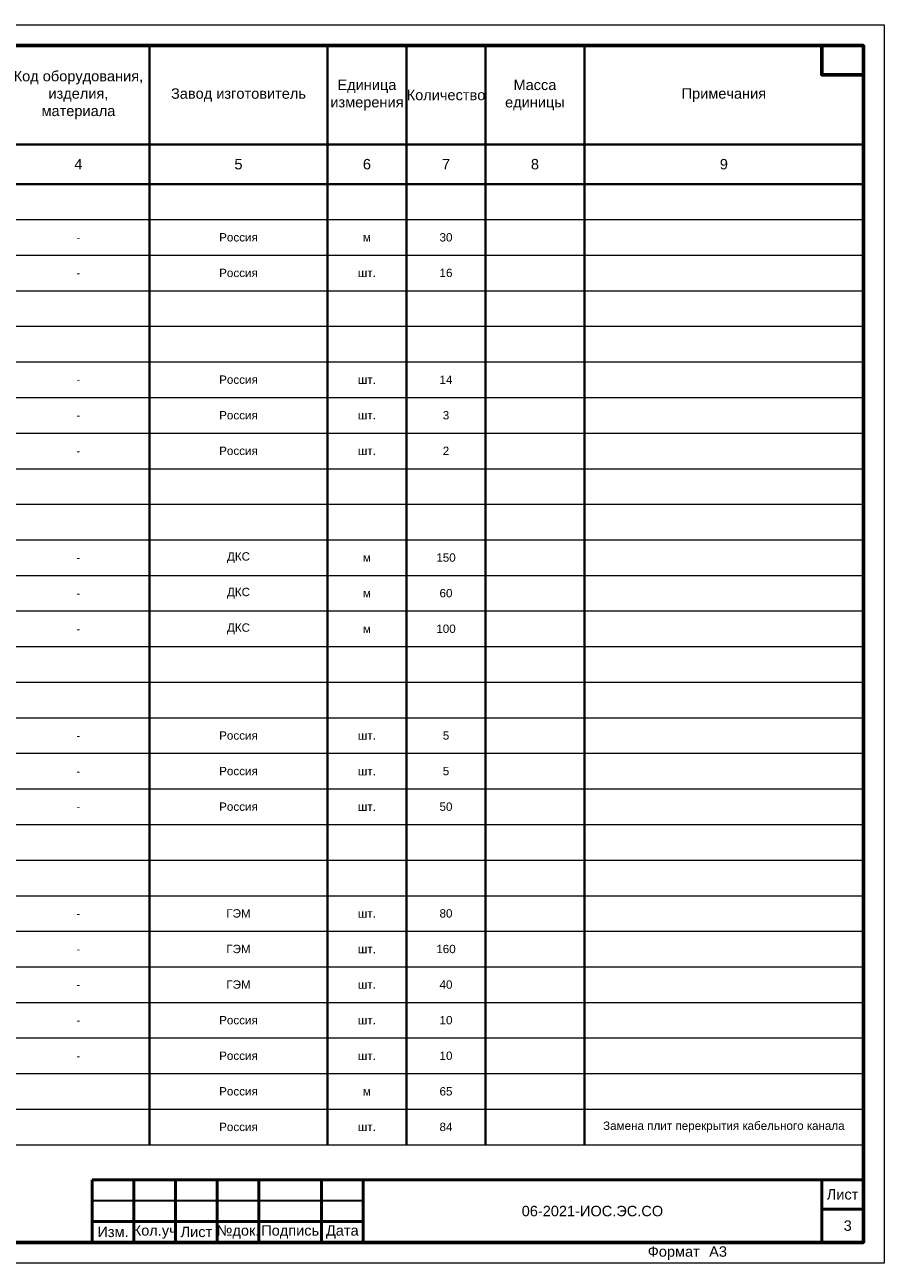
# Model space of a CAD drawing. Header units: millimetres. Extents: x 523209 to 536718, y -48289 to -47398.
# Tile 114 of 116: x 536077 to 536283, y -47992 to -47695. Entities that reach past the tile are written whole.
import ezdxf
from ezdxf.enums import TextEntityAlignment as Align

# ---------------------------------------------------------------- set-up
doc = ezdxf.new("R2010")
doc.units = ezdxf.units.MM
for name, color, linetype, lineweight in [('LIN_Основная сплошная', 50, 'Continuous', 50), ('LIN_Тонкая сплошная', 140, 'Continuous', 30), ('ВК-линия контур', 132, 'Continuous', 15), ('ВК-линия толстая', 30, 'Continuous', 60), ('ВК-Текст', 1, 'Continuous', 30), ('электрика', 1, 'Continuous', 40), ('ЭОМ_Текст', 7, 'Continuous', 30)]:
    doc.layers.add(name, color=color, linetype=linetype, lineweight=lineweight)
doc.layers.add('Текст и рамки', color=7, linetype='Continuous')
doc.styles.get("Standard").update_dxf_attribs({"font": 'arial.ttf'})
doc.styles.add('СГЕНЕРИР_СТИЛЬ_1', font='times.ttf')

# ---------------------------------------------------------------- blocks, each defined once
blk = doc.blocks.new('*U88')
at = {"layer": 'ВК-линия контур', "color": 0}
for p, q in [((-420, 297), (0, 297)), ((0, 297), (0, 0)), ((0, 0), (-420, 0))]:
    blk.add_line(p, q, dxfattribs=at)
at = {"layer": 'ВК-линия толстая', "color": 0}
for points in [[(-400, 5), (-400, 292), (-5, 292), (-5, 5)], [(-5, 292), (-15, 292), (-15, 285), (-5, 285)]]:
    blk.add_lwpolyline(points, close=True, dxfattribs=at)
at = {"layer": 'ВК-Текст', "color": 0}
blk.add_text('Формат ', height=2.5, dxfattribs=at).set_placement((-56.73, 1.56))
blk.add_attdef('ЛИСТ_АЛ', text='', height=2.5, dxfattribs=at).set_placement((-10, 288.5), align=Align.MIDDLE_CENTER)
at = {"layer": 'ВК-Текст', "color": 0, "ltscale": 0.5}
blk.add_attdef('ВЕРХНИЙ_ШИФР', text='', height=0.000005, rotation=180, dxfattribs=at).set_placement((-400, 278), align=Align.MIDDLE_CENTER)
at = {"layer": 'ВК-Текст', "color": 0, "flags": 12}
blk.add_attdef('ФОРМАТ_ЛИСТА', (-42, 1.56), '', height=2.5, dxfattribs=at)
blk = doc.blocks.new('A$C6E836BBB')
at = {"layer": 'электрика', "color": 7}
for p, q in [((1896, 26359), (1896, 23988)), ((13274, 26359), (13274, 23988)), ((18963, 26359), (18963, 23988)), ((22376, 26359), (22376, 23988)), ((26643, 26359), (26643, 23988)), ((28539, 26359), (28539, 23988)), ((30436, 26359), (30436, 23988)), ((32806, 26359), (32806, 23988)), ((0, 23988), (1896, 23988)), ((1896, 23988), (13274, 23988)), ((1896, 23988), (1896, 23040)), ((13274, 23988), (18963, 23988)), ((13274, 23988), (13274, 23040)), ((18963, 23988), (22376, 23988)), ((18963, 23988), (18963, 23040)), ((22376, 23988), (26643, 23988)), ((22376, 23988), (22376, 23040)), ((26643, 23988), (28539, 23988)), ((26643, 23988), (26643, 23040)), ((28539, 23988), (30436, 23988)), ((28539, 23988), (28539, 23040)), ((30436, 23988), (32806, 23988)), ((30436, 23988), (30436, 23040)), ((32806, 23988), (39500, 23988)), ((32806, 23988), (32806, 23040)), ((0, 23040), (1896, 23040)), ((1896, 23040), (13274, 23040)), ((1896, 23040), (1896, 22187)), ((13274, 23040), (18963, 23040)), ((13274, 23040), (13274, 22187)), ((18963, 23040), (22376, 23040)), ((18963, 23040), (18963, 22187)), ((22376, 23040), (26643, 23040)), ((22376, 23040), (22376, 22187)), ((26643, 23040), (28539, 23040)), ((26643, 23040), (26643, 22187)), ((28539, 23040), (30436, 23040)), ((28539, 23040), (28539, 22187)), ((30436, 23040), (32806, 23040)), ((30436, 23040), (30436, 22187)), ((32806, 23040), (39500, 23040)), ((32806, 23040), (32806, 22187)), ((1896, 22187), (1896, 21333)), ((13274, 22187), (13274, 21333)), ((18963, 22187), (18963, 21333)), ((22376, 22187), (22376, 21333)), ((26643, 22187), (26643, 21333)), ((28539, 22187), (28539, 21333)), ((30436, 22187), (30436, 21333)), ((32806, 22187), (32806, 21333)), ((1896, 21333), (1896, 20480)), ((13274, 21333), (13274, 20480)), ((18963, 21333), (18963, 20480)), ((22376, 21333), (22376, 20480)), ((26643, 21333), (26643, 20480)), ((28539, 21333), (28539, 20480)), ((30436, 21333), (30436, 20480)), ((32806, 21333), (32806, 20480)), ((1896, 20480), (1896, 19627)), ((13274, 20480), (13274, 19627)), ((18963, 20480), (18963, 19627)), ((22376, 20480), (22376, 19627)), ((26643, 20480), (26643, 19627)), ((28539, 20480), (28539, 19627)), ((30436, 20480), (30436, 19627)), ((32806, 20480), (32806, 19627)), ((1896, 19627), (1896, 18773)), ((13274, 19627), (13274, 18773)), ((18963, 19627), (18963, 18773)), ((22376, 19627), (22376, 18773)), ((26643, 19627), (26643, 18773)), ((28539, 19627), (28539, 18773)), ((30436, 19627), (30436, 18773)), ((32806, 19627), (32806, 18773)), ((1896, 18773), (1896, 17920)), ((13274, 18773), (13274, 17920)), ((18963, 18773), (18963, 17920)), ((22376, 18773), (22376, 17920)), ((26643, 18773), (26643, 17920)), ((28539, 18773), (28539, 17920)), ((30436, 18773), (30436, 17920)), ((32806, 18773), (32806, 17920)), ((1896, 17920), (1896, 17067)), ((13274, 17920), (13274, 17067)), ((18963, 17920), (18963, 17067)), ((22376, 17920), (22376, 17067)), ((26643, 17920), (26643, 17067)), ((28539, 17920), (28539, 17067)), ((30436, 17920), (30436, 17067)), ((32806, 17920), (32806, 17067)), ((1896, 17067), (1896, 16213)), ((13274, 17067), (13274, 16213)), ((18963, 17067), (18963, 16213)), ((22376, 17067), (22376, 16213)), ((26643, 17067), (26643, 16213)), ((28539, 17067), (28539, 16213)), ((30436, 17067), (30436, 16213)), ((32806, 17067), (32806, 16213)), ((1896, 16213), (1896, 15360)), ((13274, 16213), (13274, 15360)), ((18963, 16213), (18963, 15360)), ((22376, 16213), (22376, 15360)), ((26643, 16213), (26643, 15360)), ((28539, 16213), (28539, 15360)), ((30436, 16213), (30436, 15360)), ((32806, 16213), (32806, 15360)), ((1896, 15360), (1896, 14507)), ((13274, 15360), (13274, 14507)), ((18963, 15360), (18963, 14507)), ((22376, 15360), (22376, 14507)), ((26643, 15360), (26643, 14507)), ((28539, 15360), (28539, 14507)), ((30436, 15360), (30436, 14507)), ((32806, 15360), (32806, 14507)), ((1896, 14507), (1896, 13653)), ((13274, 14507), (13274, 13653)), ((18963, 14507), (18963, 13653)), ((22376, 14507), (22376, 13653)), ((26643, 14507), (26643, 13653)), ((28539, 14507), (28539, 13653)), ((30436, 14507), (30436, 13653)), ((32806, 14507), (32806, 13653)), ((1896, 13653), (1896, 12800)), ((13274, 13653), (13274, 12800)), ((18963, 13653), (18963, 12800)), ((22376, 13653), (22376, 12800)), ((26643, 13653), (26643, 12800)), ((28539, 13653), (28539, 12800)), ((30436, 13653), (30436, 12800)), ((32806, 13653), (32806, 12800)), ((1896, 12800), (1896, 11947)), ((13274, 12800), (13274, 11947)), ((18963, 12800), (18963, 11947)), ((22376, 12800), (22376, 11947)), ((26643, 12800), (26643, 11947)), ((28539, 12800), (28539, 11947)), ((30436, 12800), (30436, 11947)), ((32806, 12800), (32806, 11947)), ((1896, 11947), (1896, 11093)), ((13274, 11947), (13274, 11093)), ((18963, 11947), (18963, 11093)), ((22376, 11947), (22376, 11093)), ((26643, 11947), (26643, 11093)), ((28539, 11947), (28539, 11093)), ((30436, 11947), (30436, 11093)), ((32806, 11947), (32806, 11093)), ((1896, 11093), (1896, 10240)), ((13274, 11093), (13274, 10240)), ((18963, 11093), (18963, 10240)), ((22376, 11093), (22376, 10240)), ((26643, 11093), (26643, 10240)), ((28539, 11093), (28539, 10240)), ((30436, 11093), (30436, 10240)), ((32806, 11093), (32806, 10240)), ((1896, 10240), (1896, 9387)), ((13274, 10240), (13274, 9387)), ((18963, 10240), (18963, 9387)), ((22376, 10240), (22376, 9387)), ((26643, 10240), (26643, 9387)), ((28539, 10240), (28539, 9387)), ((30436, 10240), (30436, 9387)), ((32806, 10240), (32806, 9387)), ((1896, 9387), (1896, 8533)), ((13274, 9387), (13274, 8533)), ((18963, 9387), (18963, 8533)), ((22376, 9387), (22376, 8533)), ((26643, 9387), (26643, 8533)), ((28539, 9387), (28539, 8533)), ((30436, 9387), (30436, 8533)), ((32806, 9387), (32806, 8533)), ((1896, 8533), (1896, 7680)), ((13274, 8533), (13274, 7680)), ((18963, 8533), (18963, 7680)), ((22376, 8533), (22376, 7680)), ((26643, 8533), (26643, 7680)), ((28539, 8533), (28539, 7680)), ((30436, 8533), (30436, 7680)), ((32806, 8533), (32806, 7680)), ((1896, 7680), (1896, 6827)), ((13274, 7680), (13274, 6827)), ((18963, 7680), (18963, 6827)), ((22376, 7680), (22376, 6827)), ((26643, 7680), (26643, 6827)), ((28539, 7680), (28539, 6827)), ((30436, 7680), (30436, 6827)), ((32806, 7680), (32806, 6827)), ((1896, 6827), (1896, 5973)), ((13274, 6827), (13274, 5973)), ((18963, 6827), (18963, 5973)), ((22376, 6827), (22376, 5973)), ((26643, 6827), (26643, 5973)), ((28539, 6827), (28539, 5973)), ((30436, 6827), (30436, 5973)), ((32806, 6827), (32806, 5973)), ((1896, 5973), (1896, 0)), ((13274, 5973), (13274, 0)), ((18963, 5973), (18963, 0)), ((22376, 5973), (22376, 0)), ((26643, 5973), (26643, 0)), ((28539, 5973), (28539, 0)), ((30436, 5973), (30436, 0)), ((32806, 5973), (32806, 0))]:
    blk.add_line(p, q, dxfattribs=at)
at = {"layer": 'ЭОМ_Текст', "lineweight": 0}
for p, q in [((0, 22187), (1896, 22187)), ((1896, 22187), (13274, 22187)), ((13274, 22187), (18963, 22187)), ((18963, 22187), (22376, 22187)), ((22376, 22187), (26643, 22187)), ((26643, 22187), (28539, 22187)), ((28539, 22187), (30436, 22187)), ((30436, 22187), (32806, 22187)), ((32806, 22187), (39500, 22187)), ((0, 21333), (1896, 21333)), ((1896, 21333), (13274, 21333)), ((13274, 21333), (18963, 21333)), ((18963, 21333), (22376, 21333)), ((22376, 21333), (26643, 21333)), ((26643, 21333), (28539, 21333)), ((28539, 21333), (30436, 21333)), ((30436, 21333), (32806, 21333)), ((32806, 21333), (39500, 21333)), ((0, 20480), (1896, 20480)), ((1896, 20480), (13274, 20480)), ((13274, 20480), (18963, 20480)), ((18963, 20480), (22376, 20480)), ((22376, 20480), (26643, 20480)), ((26643, 20480), (28539, 20480)), ((28539, 20480), (30436, 20480)), ((30436, 20480), (32806, 20480)), ((32806, 20480), (39500, 20480)), ((0, 19627), (1896, 19627)), ((1896, 19627), (13274, 19627)), ((13274, 19627), (18963, 19627)), ((18963, 19627), (22376, 19627)), ((22376, 19627), (26643, 19627)), ((26643, 19627), (28539, 19627)), ((28539, 19627), (30436, 19627)), ((30436, 19627), (32806, 19627)), ((32806, 19627), (39500, 19627)), ((0, 18773), (1896, 18773)), ((1896, 18773), (13274, 18773)), ((13274, 18773), (18963, 18773)), ((18963, 18773), (22376, 18773)), ((22376, 18773), (26643, 18773)), ((26643, 18773), (28539, 18773)), ((28539, 18773), (30436, 18773)), ((30436, 18773), (32806, 18773)), ((32806, 18773), (39500, 18773)), ((0, 17920), (1896, 17920)), ((1896, 17920), (13274, 17920)), ((13274, 17920), (18963, 17920)), ((18963, 17920), (22376, 17920)), ((22376, 17920), (26643, 17920)), ((26643, 17920), (28539, 17920)), ((28539, 17920), (30436, 17920)), ((30436, 17920), (32806, 17920)), ((32806, 17920), (39500, 17920)), ((0, 17067), (1896, 17067)), ((1896, 17067), (13274, 17067)), ((13274, 17067), (18963, 17067)), ((18963, 17067), (22376, 17067)), ((22376, 17067), (26643, 17067)), ((26643, 17067), (28539, 17067)), ((28539, 17067), (30436, 17067)), ((30436, 17067), (32806, 17067)), ((32806, 17067), (39500, 17067)), ((0, 16213), (1896, 16213)), ((1896, 16213), (13274, 16213)), ((13274, 16213), (18963, 16213)), ((18963, 16213), (22376, 16213)), ((22376, 16213), (26643, 16213)), ((26643, 16213), (28539, 16213)), ((28539, 16213), (30436, 16213)), ((30436, 16213), (32806, 16213)), ((32806, 16213), (39500, 16213)), ((0, 15360), (1896, 15360)), ((1896, 15360), (13274, 15360)), ((13274, 15360), (18963, 15360)), ((18963, 15360), (22376, 15360)), ((22376, 15360), (26643, 15360)), ((26643, 15360), (28539, 15360)), ((28539, 15360), (30436, 15360)), ((30436, 15360), (32806, 15360)), ((32806, 15360), (39500, 15360)), ((0, 14507), (1896, 14507)), ((1896, 14507), (13274, 14507)), ((13274, 14507), (18963, 14507)), ((18963, 14507), (22376, 14507)), ((22376, 14507), (26643, 14507)), ((26643, 14507), (28539, 14507)), ((28539, 14507), (30436, 14507)), ((30436, 14507), (32806, 14507)), ((32806, 14507), (39500, 14507)), ((0, 13653), (1896, 13653)), ((1896, 13653), (13274, 13653)), ((13274, 13653), (18963, 13653)), ((18963, 13653), (22376, 13653)), ((22376, 13653), (26643, 13653)), ((26643, 13653), (28539, 13653)), ((28539, 13653), (30436, 13653)), ((30436, 13653), (32806, 13653)), ((32806, 13653), (39500, 13653)), ((0, 12800), (1896, 12800)), ((1896, 12800), (13274, 12800)), ((13274, 12800), (18963, 12800)), ((18963, 12800), (22376, 12800)), ((22376, 12800), (26643, 12800)), ((26643, 12800), (28539, 12800)), ((28539, 12800), (30436, 12800)), ((30436, 12800), (32806, 12800)), ((32806, 12800), (39500, 12800)), ((0, 11947), (1896, 11947)), ((1896, 11947), (13274, 11947)), ((13274, 11947), (18963, 11947)), ((18963, 11947), (22376, 11947)), ((22376, 11947), (26643, 11947)), ((26643, 11947), (28539, 11947)), ((28539, 11947), (30436, 11947)), ((30436, 11947), (32806, 11947)), ((32806, 11947), (39500, 11947)), ((0, 11093), (1896, 11093)), ((1896, 11093), (13274, 11093)), ((13274, 11093), (18963, 11093)), ((18963, 11093), (22376, 11093)), ((22376, 11093), (26643, 11093)), ((26643, 11093), (28539, 11093)), ((28539, 11093), (30436, 11093)), ((30436, 11093), (32806, 11093)), ((32806, 11093), (39500, 11093)), ((0, 10240), (1896, 10240)), ((1896, 10240), (13274, 10240)), ((13274, 10240), (18963, 10240)), ((18963, 10240), (22376, 10240)), ((22376, 10240), (26643, 10240)), ((26643, 10240), (28539, 10240)), ((28539, 10240), (30436, 10240)), ((30436, 10240), (32806, 10240)), ((32806, 10240), (39500, 10240)), ((0, 9387), (1896, 9387)), ((1896, 9387), (13274, 9387)), ((13274, 9387), (18963, 9387)), ((18963, 9387), (22376, 9387)), ((22376, 9387), (26643, 9387)), ((26643, 9387), (28539, 9387)), ((28539, 9387), (30436, 9387)), ((30436, 9387), (32806, 9387)), ((32806, 9387), (39500, 9387)), ((0, 8533), (1896, 8533)), ((1896, 8533), (13274, 8533)), ((13274, 8533), (18963, 8533)), ((18963, 8533), (22376, 8533)), ((22376, 8533), (26643, 8533)), ((26643, 8533), (28539, 8533)), ((28539, 8533), (30436, 8533)), ((30436, 8533), (32806, 8533)), ((32806, 8533), (39500, 8533)), ((0, 7680), (1896, 7680)), ((1896, 7680), (13274, 7680)), ((13274, 7680), (18963, 7680)), ((18963, 7680), (22376, 7680)), ((22376, 7680), (26643, 7680)), ((26643, 7680), (28539, 7680)), ((28539, 7680), (30436, 7680)), ((30436, 7680), (32806, 7680)), ((32806, 7680), (39500, 7680)), ((0, 6827), (1896, 6827)), ((1896, 6827), (13274, 6827)), ((13274, 6827), (18963, 6827)), ((18963, 6827), (22376, 6827)), ((22376, 6827), (26643, 6827)), ((26643, 6827), (28539, 6827)), ((28539, 6827), (30436, 6827)), ((30436, 6827), (32806, 6827)), ((32806, 6827), (39500, 6827)), ((0, 5973), (1896, 5973)), ((1896, 5973), (13274, 5973)), ((13274, 5973), (18963, 5973)), ((18963, 5973), (22376, 5973)), ((22376, 5973), (26643, 5973)), ((26643, 5973), (28539, 5973)), ((28539, 5973), (30436, 5973)), ((30436, 5973), (32806, 5973)), ((32806, 5973), (39500, 5973)), ((0, 5120), (1896, 5120)), ((1896, 5120), (13274, 5120)), ((13274, 5120), (18963, 5120)), ((18963, 5120), (22376, 5120)), ((22376, 5120), (26643, 5120)), ((26643, 5120), (28539, 5120)), ((28539, 5120), (30436, 5120)), ((30436, 5120), (32806, 5120)), ((32806, 5120), (39500, 5120)), ((0, 4267), (1896, 4267)), ((1896, 4267), (13274, 4267)), ((13274, 4267), (18963, 4267)), ((18963, 4267), (22376, 4267)), ((22376, 4267), (26643, 4267)), ((26643, 4267), (28539, 4267)), ((28539, 4267), (30436, 4267)), ((30436, 4267), (32806, 4267)), ((32806, 4267), (39500, 4267)), ((0, 3413), (1896, 3413)), ((1896, 3413), (13274, 3413)), ((13274, 3413), (18963, 3413)), ((18963, 3413), (22376, 3413)), ((22376, 3413), (26643, 3413)), ((26643, 3413), (28539, 3413)), ((28539, 3413), (30436, 3413)), ((30436, 3413), (32806, 3413)), ((32806, 3413), (39500, 3413)), ((0, 2560), (1896, 2560)), ((1896, 2560), (13274, 2560)), ((13274, 2560), (18963, 2560)), ((18963, 2560), (22376, 2560)), ((22376, 2560), (26643, 2560)), ((26643, 2560), (28539, 2560)), ((28539, 2560), (30436, 2560)), ((30436, 2560), (32806, 2560)), ((32806, 2560), (39500, 2560)), ((0, 1707), (1896, 1707)), ((1896, 1707), (13274, 1707)), ((13274, 1707), (18963, 1707)), ((18963, 1707), (22376, 1707)), ((22376, 1707), (26643, 1707)), ((26643, 1707), (28539, 1707)), ((28539, 1707), (30436, 1707)), ((30436, 1707), (32806, 1707)), ((32806, 1707), (39500, 1707)), ((0, 853), (1896, 853)), ((1896, 853), (13274, 853)), ((13274, 853), (18963, 853)), ((18963, 853), (22376, 853)), ((22376, 853), (26643, 853)), ((26643, 853), (28539, 853)), ((28539, 853), (30436, 853)), ((30436, 853), (32806, 853)), ((32806, 853), (39500, 853)), ((0, 0), (1896, 0)), ((1896, 0), (13274, 0)), ((13274, 0), (18963, 0)), ((18963, 0), (22376, 0)), ((22376, 0), (26643, 0)), ((26643, 0), (28539, 0)), ((28539, 0), (30436, 0)), ((30436, 0), (32806, 0)), ((32806, 0), (39500, 0))]:
    blk.add_line(p, q, dxfattribs=at)
at = {"layer": 'ЭОМ_Текст', "lineweight": 25, "char_height": 250, "attachment_point": 5}
for s, insert, width in [('Тип, марка,\\Pобозначение документа \\Pопросного листа', (16119, 25173), 5688.91), ('Код оборудования, изделия, \\Pматериала', (20670, 25173), 3413.34), ('Позиция', (948, 25173), 1896.3), ('Наименование и технические характеристики', (7585, 25173), 11377.82), ('Завод изготовитель', (24510, 25173), 4266.68), ('Единица измерения', (27591, 25173), 1896.3), ('Количество', (29488, 25173), 1896.3), ('Масса единицы', (31621, 25173), 2370.38), ('Примечания', (36153, 25173), 6693.96), ('1', (948, 23514), 1896.3), ('2', (7585, 23514), 11377.82), ('3', (16119, 23514), 5688.91), ('4', (20670, 23514), 3413.34), ('5', (24510, 23514), 4266.68), ('6', (27591, 23514), 1896.3), ('7', (29488, 23514), 1896.3), ('8', (31621, 23514), 2370.38), ('9', (36153, 23514), 6693.96)]:
    blk.add_mtext(s, dxfattribs=dict(at, insert=insert, width=width))
blk = doc.blocks.new('*U72')
at = {"layer": 'LIN_Основная сплошная', "color": 7}
for p, q in [((-185, 0), (-185, 15)), ((-185, 15), (0, 15)), ((-175, 15), (-175, 0)), ((-165, 15), (-165, 0)), ((-155, 15), (-155, 0)), ((-145, 15), (-145, 0)), ((-130, 15), (-130, 0)), ((-120, 15), (-120, 0)), ((-120, 5), (-185, 5)), ((-185, 0), (0, 0))]:
    blk.add_line(p, q, dxfattribs=at)
at = {"layer": 'LIN_Основная сплошная', "color": 7, "ltscale": 0.5}
for p, q in [((-10, 15), (-10, 0)), ((0, 15), (0, 0)), ((0, 8), (-10, 8))]:
    blk.add_line(p, q, dxfattribs=at)
at = {"layer": 'LIN_Тонкая сплошная', "color": 7}
blk.add_line((-120, 10), (-185, 10), dxfattribs=at)
at = {"layer": 'Текст и рамки', "color": 7, "char_height": 2.5, "attachment_point": 5}
for s, insert, width in [('Лист', (-5, 11.5), 10), ('Изм.', (-180, 2.5), 10), ('Кол.уч', (-170, 2.5), 10), ('Лист', (-160, 2.5), 10), ('№док.', (-150, 2.5), 10), ('Подпись', (-137.5, 2.5), 15), ('Дата', (-125, 2.5), 10)]:
    blk.add_mtext(s, dxfattribs=dict(at, insert=insert, width=width))

msp = doc.modelspace()

# ---------------------------------------------------------------- linework, layer by layer
at = {"layer": 'электрика', "color": 7}
for p, q in [((536107.21854, -47912.07363), (536107.21854, -47920.60699)), ((536149.88535, -47912.07363), (536149.88535, -47920.60699)), ((536168.84838, -47912.07363), (536168.84838, -47920.60699)), ((536187.81141, -47912.07363), (536187.81141, -47920.60699)), ((536107.21854, -47920.60699), (536107.21854, -47929.14035)), ((536149.88535, -47920.60699), (536149.88535, -47929.14035)), ((536168.84838, -47920.60699), (536168.84838, -47929.14035)), ((536187.81141, -47920.60699), (536187.81141, -47929.14035)), ((536107.21854, -47929.14035), (536107.21854, -47937.67372)), ((536149.88535, -47929.14035), (536149.88535, -47937.67372)), ((536168.84838, -47929.14035), (536168.84838, -47937.67372)), ((536187.81141, -47929.14035), (536187.81141, -47937.67372))]:
    msp.add_line(p, q, dxfattribs=at)
at = {"layer": 'ЭОМ_Текст', "lineweight": 0}
for p, q in [((536073.0851, -47912.07363), (536107.21854, -47912.07363)), ((536107.21854, -47912.07363), (536149.88535, -47912.07363)), ((536149.88535, -47912.07363), (536168.84838, -47912.07363)), ((536168.84838, -47912.07363), (536187.81141, -47912.07363)), ((536073.0851, -47920.60699), (536107.21854, -47920.60699)), ((536107.21854, -47920.60699), (536149.88535, -47920.60699)), ((536149.88535, -47920.60699), (536168.84838, -47920.60699)), ((536168.84838, -47920.60699), (536187.81141, -47920.60699)), ((536073.0851, -47929.14035), (536107.21854, -47929.14035)), ((536107.21854, -47929.14035), (536149.88535, -47929.14035)), ((536149.88535, -47929.14035), (536168.84838, -47929.14035)), ((536168.84838, -47929.14035), (536187.81141, -47929.14035)), ((536073.0851, -47937.67372), (536107.21854, -47937.67372)), ((536107.21854, -47937.67372), (536149.88535, -47937.67372)), ((536149.88535, -47937.67372), (536168.84838, -47937.67372)), ((536168.84838, -47937.67372), (536187.81141, -47937.67372))]:
    msp.add_line(p, q, dxfattribs=at)

# ---------------------------------------------------------------- block references
ref = msp.add_blockref('*U88', (536283.45484, -47991.68774))
ref.add_attrib('ФОРМАТ_ЛИСТА', 'А3', (536241.45484, -47990.12948), dxfattribs={"layer": 'ВК-Текст', "color": 0, "height": 2.5, "flags": 12})
at = {"xscale": 0.01, "yscale": 0.01, "zscale": 0.01}
msp.add_blockref('A$C6E836BBB', (535883.45484, -47963.2738), dxfattribs=at)
at = {"color": 0, "linetype": 'ByBlock'}
msp.add_blockref('*U72', (536278.45484, -47986.68774), dxfattribs=at)

# ---------------------------------------------------------------- texts
at = {"lineweight": 0, "char_height": 2, "attachment_point": 5}
for s, insert, width in [('{\\C0;Россия}', (536128.55195, -47745.67308), 42.6668088), ('{\\C0;м}', (536159.36687, -47745.67308), 18.9630261), ('{\\C0;30}', (536178.32989, -47745.67308), 18.9630261), ('{\\C0;-}', (536090.15182, -47745.67308), 34.133447), ('{\\C0;-}', (536090.15182, -47754.20644), 34.133447), ('{\\C0;Россия}', (536128.55195, -47754.20644), 42.6668088), ('{\\C0;шт.}', (536159.36687, -47754.20644), 18.9630261), ('{\\C0;16}', (536178.32989, -47754.20644), 18.9630261), ('{\\C0;-}', (536090.15182, -47779.80652), 34.133447), ('{\\C0;Россия}', (536128.55195, -47779.80652), 42.6668088), ('{\\C0;шт.}', (536159.36687, -47779.80652), 18.9630261), ('{\\C0;14}', (536178.32989, -47779.80652), 18.9630261), ('{\\C0;-}', (536090.15182, -47788.33989), 34.133447), ('{\\C0;Россия}', (536128.55195, -47788.33989), 42.6668088), ('{\\C0;шт.}', (536159.36687, -47788.33989), 18.9630261), ('{\\C0;3}', (536178.32989, -47788.33989), 18.9630261), ('{\\C0;Россия}', (536128.55195, -47796.87325), 42.6668088), ('{\\C0;2}', (536178.32989, -47796.87325), 18.9630261), ('{\\C0;-}', (536090.15182, -47796.87325), 34.133447), ('{\\C0;шт.}', (536159.36687, -47796.87325), 18.9630261), ('{\\C0;-}', (536090.15182, -47822.47333), 34.133447), ('{\\C0;ДКС}', (536128.55195, -47822.47333), 42.6668088), ('{\\C0;м}', (536159.36687, -47822.47333), 18.9630261), ('{\\C0;150}', (536178.32989, -47822.47333), 18.9630261), ('{\\C0;-}', (536090.15182, -47831.00669), 34.133447), ('{\\C0;ДКС}', (536128.55195, -47831.00669), 42.6668088), ('{\\C0;м}', (536159.36687, -47831.00669), 18.9630261), ('{\\C0;60}', (536178.32989, -47831.00669), 18.9630261), ('{\\C0;-}', (536090.15182, -47839.54006), 34.133447), ('{\\C0;ДКС}', (536128.55195, -47839.54006), 42.6668088), ('{\\C0;м}', (536159.36687, -47839.54006), 18.9630261), ('{\\C0;100}', (536178.32989, -47839.54006), 18.9630261), ('{\\C0;Россия}', (536128.55195, -47865.14014), 42.6668088), ('{\\C0;5}', (536178.32989, -47865.14014), 18.9630261), ('{\\C0;-}', (536090.15182, -47865.14014), 34.133447), ('{\\C0;шт.}', (536159.36687, -47865.14014), 18.9630261), ('{\\C0;Россия}', (536128.55195, -47873.6735), 42.6668088), ('{\\C0;шт.}', (536159.36687, -47873.6735), 18.9630261), ('{\\C0;5}', (536178.32989, -47873.6735), 18.9630261), ('{\\C0;-}', (536090.15182, -47873.6735), 34.133447), ('{\\C0;Россия}', (536128.55195, -47882.20686), 42.6668088), ('{\\C0;шт.}', (536159.36687, -47882.20686), 18.9630261), ('{\\C0;50}', (536178.32989, -47882.20686), 18.9630261), ('{\\C0;-}', (536090.15182, -47882.20686), 34.133447), ('{\\C0;-}', (536090.15182, -47907.80695), 34.133447), ('{\\C0;ГЭМ}', (536128.55195, -47907.80695), 42.6668088), ('{\\C0;шт.}', (536159.36687, -47907.80695), 18.9630261), ('{\\C0;80}', (536178.32989, -47907.80695), 18.9630261), ('{\\C0;-}', (536090.15182, -47916.34031), 34.133447), ('{\\C0;ГЭМ}', (536128.55195, -47916.34031), 42.6668088), ('{\\C0;шт.}', (536159.36687, -47916.34031), 18.9630261), ('{\\C0;160}', (536178.32989, -47916.34031), 18.9630261), ('{\\C0;ГЭМ}', (536128.55195, -47924.87367), 42.6668088), ('{\\C0;40}', (536178.32989, -47924.87367), 18.9630261), ('{\\C0;-}', (536090.15182, -47924.87367), 34.133447), ('{\\C0;шт.}', (536159.36687, -47924.87367), 18.9630261), ('{\\C0;Россия}', (536128.55195, -47933.40704), 42.6668088), ('{\\C0;10}', (536178.32989, -47933.40704), 18.9630261), ('{\\C0;-}', (536090.15182, -47933.40704), 34.133447), ('{\\C0;шт.}', (536159.36687, -47933.40704), 18.9630261), ('{\\C0;Россия}', (536128.55195, -47941.9404), 42.6668088), ('{\\C0;шт.}', (536159.36687, -47941.9404), 18.9630261), ('{\\C0;10}', (536178.32989, -47941.9404), 18.9630261), ('{\\C0;-}', (536090.15182, -47941.9404), 34.133447), ('{\\C0;Россия}', (536128.55195, -47950.47376), 42.6668088), ('{\\C0;м}', (536159.36687, -47950.47376), 18.9630261), ('{\\C0;65}', (536178.32989, -47950.47376), 18.9630261), ('{\\C0;Россия}', (536128.55195, -47959.00712), 42.6668088), ('{\\C0;шт.}', (536159.36687, -47959.00712), 18.9630261), ('{\\C0;84}', (536178.32989, -47959.00712), 18.9630261), ('{\\C0;Замена плит перекрытия кабельного канала}', (536244.98501, -47959.00712), 66.9396482)]:
    msp.add_mtext(s, dxfattribs=dict(at, insert=insert, width=width))
at = {"lineweight": 0, "char_height": 2.5, "attachment_point": 5, "style": 'СГЕНЕРИР_СТИЛЬ_1'}
for s, insert, width in [('{\\fArial|b0|i0|c204|p34;\\C7;06-2021-ИОС.ЭС.СО}', (536213.45484, -47979.18774), 110), ('\\pl2.5;{\\fArial|b0|i0|c204|p34;3\\P}', (536273.45484, -47982.68774), 10)]:
    msp.add_mtext(s, dxfattribs=dict(at, insert=insert, width=width))

doc.saveas('drawing.dxf')
